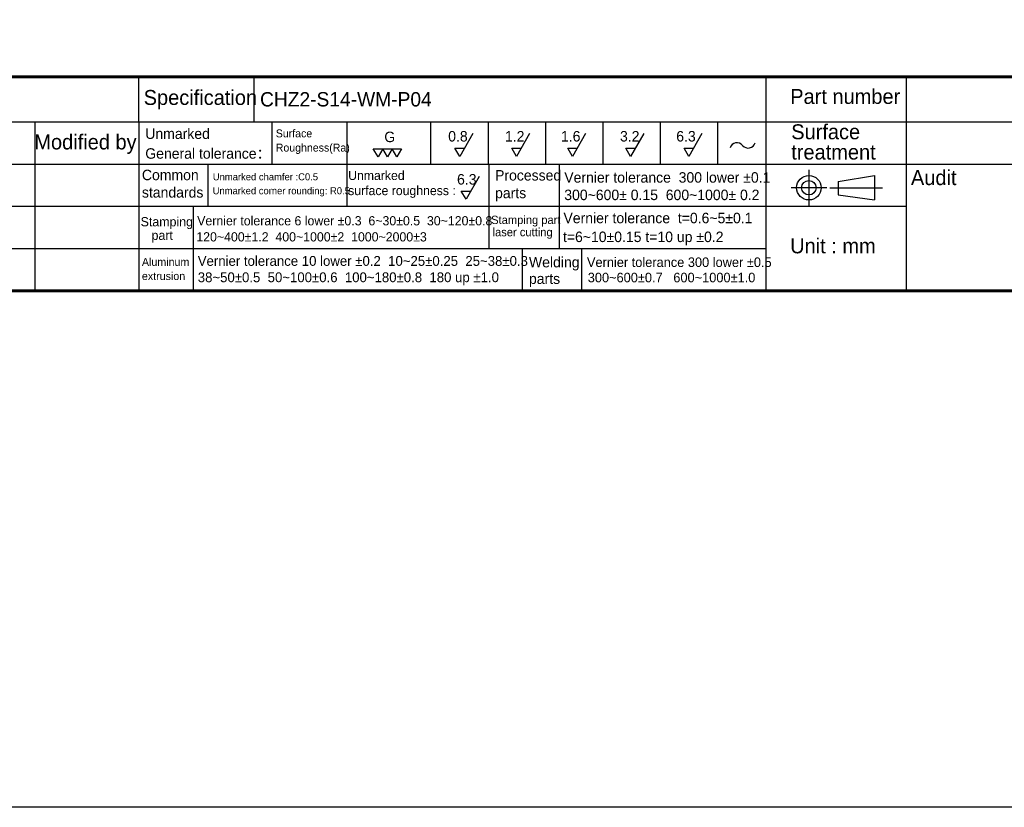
# Model space of a CAD drawing. Header units: millimetres. Extents: x 0 to 7391, y -1386 to 1502.
# Tile 60 of 127: x 6532 to 6703, y -306 to -169. Entities that reach past the tile are written whole.
import ezdxf
from ezdxf.enums import TextEntityAlignment as Align

# ---------------------------------------------------------------- set-up
doc = ezdxf.new("R2010")
doc.units = ezdxf.units.MM
doc.header["$LTSCALE"] = 0.5
doc.layers.add('BORDER', color=7, linetype='Continuous')
doc.layers.add('圖框', color=7, linetype='Continuous')
doc.styles.add('標題欄', font='txt')

# ---------------------------------------------------------------- blocks, each defined once
blk = doc.blocks.new('A4-英文圖框-橫式')
at = {"layer": 'BORDER', "color": 123, "linetype": 'Continuous', "lineweight": 60, "ltscale": 25.4}
blk.add_line((2151.7, -57.78), (2549.79, -57.78), dxfattribs=at)
at = {"layer": 'BORDER', "color": 60, "linetype": 'Continuous', "ltscale": 25.4}
for p, q in [((2255, -65.63), (2255, -57.78)), ((2275.1, -65.63), (2275.1, -57.78)), ((2364.21, -57.78), (2364.21, -95.06)), ((2388.73, -65.63), (2388.73, -57.78)), ((2151.7, -65.63), (2549.79, -65.63)), ((2236.88, -65.63), (2236.88, -95.06)), ((2255, -65.63), (2255, -95.06)), ((2278.15, -65.63), (2278.15, -72.99)), ((2291.22, -65.63), (2291.22, -80.35)), ((2305.82, -65.63), (2305.82, -72.99)), ((2315.82, -65.63), (2315.82, -72.99)), ((2325.82, -65.63), (2325.82, -72.99)), ((2335.82, -65.63), (2335.82, -72.99)), ((2345.82, -65.63), (2345.82, -72.99)), ((2355.82, -65.63), (2355.82, -72.99)), ((2364.21, -65.63), (2364.21, -95.06)), ((2364.22, -65.63), (2364.22, -72.99)), ((2364.22, -65.63), (2364.22, -72.99)), ((2388.73, -95.06), (2388.73, -65.63)), ((2151.7, -72.99), (2364.21, -72.99)), ((2266.98, -72.99), (2266.98, -80.35)), ((2315.96, -72.99), (2315.96, -80.35)), ((2328.19, -72.99), (2328.19, -80.35)), ((2364.21, -72.99), (2462.31, -72.99)), ((2151.7, -80.35), (2364.21, -80.35)), ((2264.44, -80.35), (2264.44, -87.7)), ((2315.96, -80.35), (2315.96, -87.7)), ((2328.19, -80.35), (2328.19, -87.7)), ((2364.21, -80.35), (2388.73, -80.35)), ((2151.7, -87.7), (2364.21, -87.7)), ((2264.44, -87.7), (2264.44, -95.06)), ((2321.74, -87.7), (2321.74, -95.06)), ((2332.11, -87.7), (2332.11, -95.06)), ((2364.21, -95.06), (2549.79, -95.06))]:
    blk.add_line(p, q, dxfattribs=at)
at = {"layer": 'BORDER', "color": 2, "linetype": 'Continuous', "ltscale": 25.4}
for p, q in [((2313.17, -67.68), (2310.88, -71.65)), ((2323.06, -67.68), (2320.77, -71.65)), ((2332.82, -67.68), (2330.53, -71.65)), ((2342.95, -67.68), (2340.66, -71.65)), ((2353.07, -67.68), (2350.78, -71.65)), ((2310.88, -71.65), (2310.05, -70.22)), ((2310.05, -70.22), (2311.7, -70.22)), ((2320.77, -71.65), (2319.94, -70.22)), ((2319.94, -70.22), (2321.59, -70.22)), ((2330.53, -71.65), (2329.7, -70.22)), ((2329.7, -70.22), (2331.35, -70.22)), ((2340.66, -71.65), (2339.84, -70.22)), ((2339.84, -70.22), (2341.48, -70.22)), ((2350.78, -71.65), (2349.96, -70.22)), ((2349.96, -70.22), (2351.61, -70.22)), ((2296.65, -71.76), (2295.82, -70.33)), ((2295.82, -70.33), (2297.47, -70.33)), ((2297.47, -70.33), (2296.65, -71.76)), ((2298.3, -71.76), (2297.47, -70.33)), ((2297.47, -70.33), (2299.12, -70.33)), ((2299.12, -70.33), (2298.3, -71.76)), ((2299.94, -71.76), (2299.12, -70.33)), ((2299.12, -70.33), (2300.77, -70.33)), ((2300.77, -70.33), (2299.94, -71.76)), ((2314.27, -75.17), (2311.98, -79.13)), ((2311.98, -79.13), (2311.16, -77.71)), ((2311.16, -77.71), (2312.8, -77.71))]:
    blk.add_line(p, q, dxfattribs=at)
at = {"layer": 'BORDER', "color": 4, "linetype": 'Continuous', "ltscale": 25.4}
for p, q in [((2371.71, -74.01), (2371.71, -80.23)), ((2374.82, -77.12), (2368.6, -77.12)), ((2375.39, -77.12), (2384.51, -77.12))]:
    blk.add_line(p, q, dxfattribs=at)
at = {"layer": 'BORDER', "color": 7, "linetype": 'Continuous', "ltscale": 25.4}
for p, q in [((2376.83, -76.06), (2383.16, -74.99)), ((2383.16, -74.99), (2383.16, -79.24)), ((2376.83, -76.06), (2376.83, -78.37)), ((2376.83, -78.37), (2383.16, -79.24))]:
    blk.add_line(p, q, dxfattribs=at)
at = {"layer": 'BORDER', "color": 123, "linetype": 'Continuous', "lineweight": 60, "ltscale": 25.4}
blk.add_lwpolyline([(2151.7, 188.79), (2555.09, 188.79), (2555.09, -95.06), (2151.7, -95.06)], close=True, dxfattribs=at)
at = {"layer": 'BORDER', "color": 7, "linetype": 'Continuous', "ltscale": 25.4}
for radius in [2.13, 1.26]:
    blk.add_circle((2371.71, -77.12), radius, dxfattribs=at)
at = {"layer": 'BORDER', "color": 2, "linetype": 'Continuous', "ltscale": 25.4}
for centre, start, end in [((2359.2, -70.55), 39.8056, 162.5792), ((2361.14, -68.94), 219.8056, 342.5792)]:
    blk.add_arc(centre, 1.26, start, end, dxfattribs=at)
at = {"layer": '圖框', "style": '標題欄'}
for s, height, p in [('Specification', 2.6053, (2255.83, -60.09)), ('Part number', 2.6053, (2368.46, -59.91)), ('Unmarked', 1.824, (2256.11, -66.79)), ('Surface', 1.377, (2278.84, -66.96)), ('Surface', 2.605, (2368.64, -66.07)), ('Modified by', 2.6053, (2236.78, -67.84)), ('G', 1.82, (2297.75, -67.35)), ('0.8', 1.824, (2308.88, -67.24)), ('1.2', 1.824, (2318.77, -67.24)), ('1.6', 1.824, (2328.53, -67.24)), ('3.2', 1.824, (2338.81, -67.24)), ('6.3', 1.824, (2348.61, -67.24)), ('General tolerance：', 1.8237, (2256.11, -70.24)), ('Roughness(Ra)', 1.377, (2278.84, -69.44)), ('treatment', 2.605, (2368.64, -69.6)), ('Common', 1.824, (2255.52, -73.98)), ('Unmarked chamfer :C0.5', 1.2273, (2267.87, -74.6)), ('Unmarked', 1.596, (2291.45, -74.18)), ('6.3', 1.824, (2310.42, -74.74)), ('Processed', 1.824, (2317.04, -74.04)), ('Vernier tolerance  300 lower %%P0.1', 1.8237, (2329.1, -74.41)), ('Audit', 2.605, (2389.49, -74.05)), ('standards', 1.824, (2255.52, -77.01)), ('Unmarked corner rounding: R0.5', 1.2273, (2267.85, -77.03)), ('surface roughness :', 1.5965, (2291.45, -76.81)), ('parts', 1.824, (2317.04, -77.12)), ('300~600%%P 0.15  600~1000%%P 0.2', 1.8237, (2329.1, -77.45)), ('Stamping', 1.614, (2255.3, -82.23)), ('Vernier tolerance 6 lower %%P0.3  6~30%%P0.5  30~120%%P0.8', 1.6062, (2265.15, -82.07)), ('Stamping part', 1.4514, (2316.36, -81.99)), ('Vernier tolerance  t=0.6~5%%P0.1', 1.8237, (2328.96, -81.48)), ('laser cutting', 1.4514, (2316.61, -84.12)), (' part', 1.614, (2256.6, -84.6)), ('120~400%%P1.2  400~1000%%P2  1000~2000%%P3', 1.6062, (2265, -84.87)), ('t=6~10%%P0.15 t=10 up %%P0.2', 1.8237, (2328.87, -84.76)), ('Unit : mm', 2.605, (2368.45, -85.94)), ('Vernier tolerance 10 lower %%P0.2  10~25%%P0.25  25~38%%P0.3', 1.7169, (2265.25, -89.01)), ('Welding', 1.824, (2322.95, -89.17)), ('Vernier tolerance 300 lower %%P0.5  ', 1.6654, (2333.05, -89.26)), ('Aluminum', 1.39, (2255.52, -89.35)), ('extrusion', 1.39, (2255.52, -91.81)), ('38~50%%P0.5  50~100%%P0.6  100~180%%P0.8  180 up %%P1.0', 1.7169, (2265.25, -91.86)), ('parts', 1.824, (2322.95, -92.06)), ('300~600%%P0.7   600~1000%%P1.0', 1.6654, (2333.19, -91.93))]:
    blk.add_text(s, height=height, dxfattribs=at).set_placement(p, align=Align.TOP_LEFT)

msp = doc.modelspace()

# ---------------------------------------------------------------- linework, layer by layer
at = {"color": 4}
msp.add_lwpolyline([(6389.429, 1459.353), (7391.21, 1459.353), (7391.21, -306.068), (6389.429, -306.068)], close=True, dxfattribs=at)

# ---------------------------------------------------------------- block references
msp.add_blockref('A4-英文圖框-橫式', (4297.732, -121.007))

# ---------------------------------------------------------------- texts
at = {"layer": '圖框', "color": 1, "lineweight": 35, "style": '標題欄'}
msp.add_text('CHZ2-S14-WM-P04', height=2.5, dxfattribs=at).set_placement((6573.833, -182.715), align=Align.MIDDLE_LEFT)

doc.saveas('drawing.dxf')
